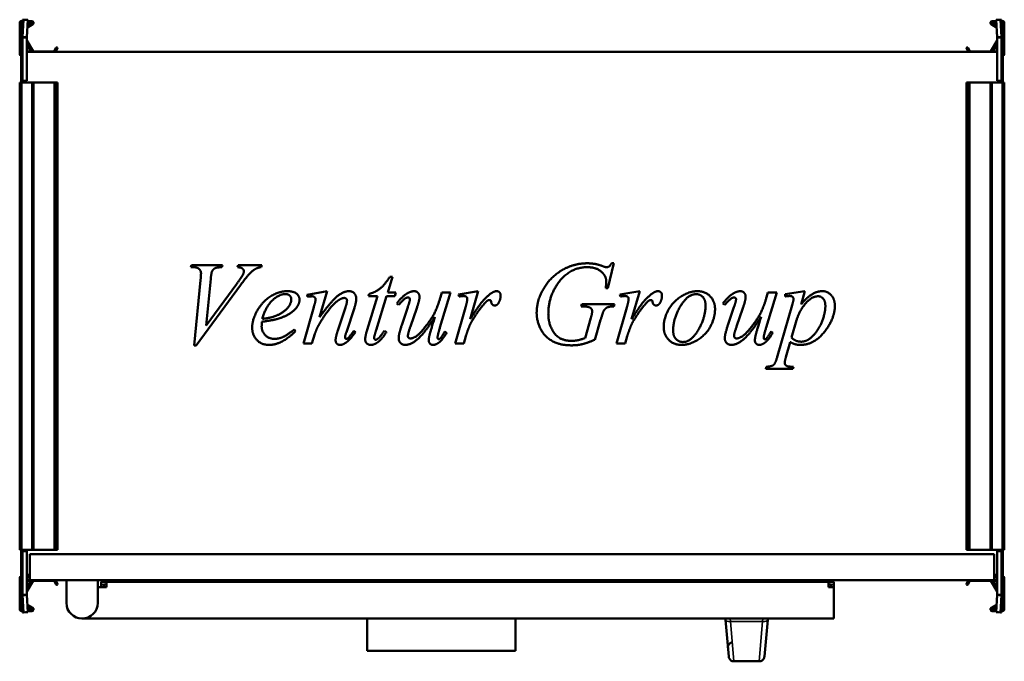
# Model space of a CAD drawing. Header units: millimetres. Extents: x 138 to 702, y 113 to 481.
import ezdxf

# ---------------------------------------------------------------- set-up
doc = ezdxf.new("R2010")
doc.units = ezdxf.units.MM
doc.header["$LTSCALE"] = 2
doc.layers.add('Widoczne (ISO)', color=7, linetype='Continuous', lineweight=50)
doc.layers.add('Widoczne wąskie (ISO)', color=7, linetype='Continuous', lineweight=35)

msp = doc.modelspace()

# ---------------------------------------------------------------- linework, layer by layer
at = {"layer": 'Widoczne (ISO)'}
for p, q in [((138.9, 480.21), (139.3, 480.21)), ((139.3, 480.95), (139.3, 470.95)), ((139.31, 480.99), (139.92, 480.97)), ((139.92, 480.97), (139.31, 471.07)), ((142.41, 480.82), (139.92, 480.97)), ((141.01, 480.91), (141.8, 480.91)), ((141.8, 480.91), (141.8, 480.87)), ((141.8, 470.91), (142.41, 480.82)), ((142.37, 480.21), (144.7, 480.21)), ((697.63, 480.21), (695.3, 480.21)), ((697.59, 480.82), (700.08, 480.97)), ((697.59, 480.82), (698.2, 470.91)), ((698.2, 480.91), (698.99, 480.91)), ((698.2, 480.91), (698.2, 480.87)), ((700.08, 480.97), (700.69, 480.99)), ((700.69, 471.07), (700.08, 480.97)), ((700.7, 470.95), (700.7, 480.95)), ((701.1, 480.21), (700.7, 480.21)), ((137.7, 461.21), (137.7, 479.01)), ((138.5, 479.41), (139.3, 479.41)), ((138.5, 467.41), (138.5, 479.41)), ((145.2, 478.34), (142.15, 476.58)), ((142.21, 477.54), (144.8, 479.03)), ((144.7, 479.41), (142.32, 479.41)), ((694.8, 478.34), (697.85, 476.58)), ((697.79, 477.54), (695.2, 479.03)), ((695.3, 479.41), (697.68, 479.41)), ((701.5, 479.41), (700.7, 479.41)), ((701.5, 479.41), (701.5, 467.41)), ((702.3, 461.21), (702.3, 479.01)), ((139.3, 470.95), (139.3, 470.83)), ((139.3, 470.83), (139.3, 445.91)), ((140.7, 470.83), (139.3, 470.83)), ((139.31, 471.07), (140.7, 470.98)), ((140.7, 470.98), (141.8, 470.91)), ((141.8, 470.83), (140.73, 470.83)), ((141.8, 470.83), (141.8, 470.87)), ((141.8, 445.92), (141.8, 470.83)), ((141.83, 469.06), (145.38, 462.91)), ((698.17, 469.06), (694.62, 462.91)), ((698.2, 470.91), (699.3, 470.98)), ((698.2, 470.83), (698.2, 470.87)), ((698.2, 470.83), (698.2, 445.92)), ((699.27, 470.83), (698.2, 470.83)), ((699.3, 470.98), (700.69, 471.07)), ((700.7, 470.83), (699.3, 470.83)), ((700.7, 470.83), (700.7, 470.95)), ((700.7, 445.91), (700.7, 470.83)), ((138.5, 466.91), (138.5, 467.41)), ((138.5, 466.91), (139.3, 466.91)), ((138.5, 464.7), (138.5, 466.91)), ((139.3, 466.9), (138.5, 464.7)), ((138.5, 463.82), (138.5, 464.7)), ((138.5, 463.82), (138.85, 463.69)), ((144.69, 462.51), (141.8, 467.51)), ((141.8, 464.41), (142.9, 464.41)), ((157.45, 462.91), (158.68, 465.03)), ((159.37, 464.63), (158.14, 462.51)), ((158.95, 465.11), (159.3, 464.91)), ((680.63, 464.63), (681.86, 462.51)), ((681.05, 465.11), (680.7, 464.91)), ((682.55, 462.91), (681.32, 465.03)), ((695.31, 462.51), (698.2, 467.51)), ((698.2, 464.41), (697.1, 464.41)), ((701.5, 466.91), (700.7, 466.91)), ((700.7, 466.9), (701.5, 464.7)), ((701.5, 463.82), (701.15, 463.69)), ((701.5, 467.41), (701.5, 466.91)), ((701.5, 466.91), (701.5, 464.7)), ((701.5, 464.7), (701.5, 463.82)), ((138.5, 462.61), (138.5, 462.51)), ((138.5, 462.51), (138.5, 459.51)), ((138.69, 462.51), (138.5, 462.51)), ((138.5, 453.84), (138.5, 459.51)), ((138.72, 462.81), (138.7, 462.81)), ((142.9, 462.81), (141.8, 462.81)), ((698.2, 462.51), (141.8, 462.51)), ((145.56, 462.81), (157.28, 462.81)), ((694.44, 462.81), (682.72, 462.81)), ((697.1, 462.81), (698.2, 462.81)), ((701.28, 462.81), (701.3, 462.81)), ((701.5, 462.51), (701.31, 462.51)), ((701.5, 462.61), (701.5, 462.51)), ((701.5, 459.51), (701.5, 462.51)), ((701.5, 459.51), (701.5, 453.84)), ((138.5, 448.73), (138.5, 453.84)), ((701.5, 453.84), (701.5, 448.73)), ((138.5, 446.41), (138.5, 448.73)), ((138.5, 446.41), (139.3, 446.41)), ((138.5, 445.91), (138.5, 446.41)), ((701.5, 446.41), (700.7, 446.41)), ((701.5, 448.73), (701.5, 446.41)), ((701.5, 446.41), (701.5, 445.91)), ((137.7, 445.01), (137.7, 177.01)), ((137.7, 445.01), (138.9, 445.01)), ((138.5, 445.91), (139.3, 445.91)), ((138.5, 445.91), (138.5, 445.01)), ((144.7, 445.01), (138.9, 445.01)), ((139.3, 445.91), (141, 445.91)), ((141.8, 445.92), (141, 445.92)), ((141, 445.92), (141, 445.91)), ((141, 445.91), (141, 445.01)), ((144.7, 445.01), (145.7, 445.01)), ((157.56, 445.01), (145.7, 445.01)), ((145.7, 445.01), (145.7, 177.01)), ((157.74, 445.01), (157.56, 445.01)), ((158.68, 445.01), (157.74, 445.01)), ((158.68, 445.01), (158.95, 445.01)), ((159.3, 445.01), (158.95, 445.01)), ((159.3, 445.01), (159.4, 445.01)), ((159.4, 445.01), (159.4, 177.01)), ((680.6, 445.01), (680.7, 445.01)), ((680.6, 177.01), (680.6, 445.01)), ((681.05, 445.01), (680.7, 445.01)), ((681.05, 445.01), (681.32, 445.01)), ((682.26, 445.01), (681.32, 445.01)), ((682.44, 445.01), (682.26, 445.01)), ((694.3, 445.01), (682.44, 445.01)), ((694.3, 445.01), (695.3, 445.01)), ((694.3, 177.01), (694.3, 445.01)), ((701.1, 445.01), (695.3, 445.01)), ((699, 445.92), (698.2, 445.92)), ((699, 445.91), (699, 445.92)), ((699, 445.91), (700.7, 445.91)), ((699, 445.01), (699, 445.91)), ((701.5, 445.91), (700.7, 445.91)), ((701.1, 445.01), (702.3, 445.01)), ((701.5, 445.01), (701.5, 445.91)), ((702.3, 177.01), (702.3, 445.01)), ((235.86, 339.04), (236.19, 340.25)), ((237.08, 339.04), (235.86, 339.04)), ((236.19, 340.25), (253.99, 340.25)), ((253.99, 340.25), (253.62, 339.04)), ((262.63, 339.04), (263.03, 340.25)), ((263.03, 340.25), (276.53, 340.25)), ((276.53, 340.25), (276.19, 339.04)), ((478.33, 341.28), (474.98, 327.09)), ((477.11, 341.28), (478.33, 341.28)), ((351.45, 333.56), (348.77, 324.52)), ((349.98, 333.56), (351.45, 333.56)), ((237.7, 294.22), (241.42, 331.69)), ((264.25, 328.67), (238.92, 294.22)), ((247.26, 332.35), (244.58, 305.51)), ((244.58, 305.51), (262.15, 329.48)), ((302.52, 323.23), (313.95, 325.29)), ((302.81, 322.02), (302.52, 323.23)), ((304.03, 322.2), (302.81, 322.02)), ((313.95, 325.29), (309.65, 310.33)), ((336.97, 303.19), (342.78, 322.38)), ((337.7, 322.38), (338.03, 323.71)), ((342.78, 322.38), (337.7, 322.38)), ((348.11, 322.38), (342.08, 302.86)), ((352.81, 322.38), (348.11, 322.38)), ((348.77, 324.52), (353.36, 324.52)), ((353.36, 324.52), (352.81, 322.38)), ((384.76, 324.52), (378.69, 304.44)), ((378.95, 321.76), (379.72, 324.52)), ((379.72, 324.52), (384.76, 324.52)), ((389.32, 323.45), (400.68, 325.29)), ((389.76, 322.24), (389.32, 323.45)), ((400.68, 325.29), (396.05, 309.15)), ((474.98, 327.09), (473.77, 327.09)), ((481.86, 323.45), (493.22, 325.29)), ((482.3, 322.24), (481.86, 323.45)), ((493.22, 325.29), (488.58, 309.15)), ((571.78, 324.52), (565.72, 304.44)), ((565.97, 321.76), (566.75, 324.52)), ((566.75, 324.52), (571.78, 324.52)), ((576.64, 323.6), (587.96, 325.29)), ((576.64, 322.31), (576.64, 323.6)), ((587.96, 325.29), (585.75, 317.64)), ((354.98, 317.46), (353.95, 318.19)), ((459.65, 316.58), (460.02, 317.86)), ((460.57, 316.58), (459.65, 316.58)), ((460.02, 317.86), (478.69, 317.86)), ((478.69, 317.86), (478.36, 316.58)), ((542, 317.46), (540.97, 318.19)), ((572.26, 288.16), (580.64, 317.24)), ((300.35, 295.25), (306.34, 316.06)), ((320.13, 302.68), (324.54, 316.02)), ((329.61, 315.69), (325.02, 301.83)), ((356.78, 305.84), (360.24, 316.1)), ((365.42, 315.62), (361.78, 305.03)), ((387.37, 295.25), (393.29, 315.88)), ((479.91, 295.25), (485.83, 315.88)), ((543.81, 305.84), (547.26, 316.1)), ((552.44, 315.62), (548.81, 305.03)), ((461.97, 298.38), (465.24, 309.96)), ((470.83, 308.82), (467.52, 297.46)), ((583.18, 308.67), (580.35, 298.74)), ((295.13, 303.23), (295.79, 302.27)), ((306.93, 300.73), (305.31, 295.25)), ((329.21, 302.49), (330.24, 301.87)), ((346.89, 302.61), (348, 301.8)), ((381.53, 302.24), (382.52, 301.47)), ((393.51, 299.44), (392.44, 295.25)), ((486.05, 299.44), (484.98, 295.25)), ((568.55, 302.24), (569.54, 301.47)), ((238.92, 294.22), (237.7, 294.22)), ((305.31, 295.25), (300.35, 295.25)), ((392.44, 295.25), (387.37, 295.25)), ((484.98, 295.25), (479.91, 295.25)), ((579.58, 296.1), (577.11, 287.53)), ((565.5, 280.73), (565.83, 281.94)), ((581.12, 280.73), (565.5, 280.73)), ((581.45, 281.94), (581.12, 280.73)), ((138.9, 177.01), (137.7, 177.01)), ((138.5, 177.01), (138.5, 176.11)), ((138.5, 175.61), (138.5, 176.11)), ((138.5, 176.11), (139.3, 176.11)), ((138.5, 175.61), (139.3, 175.61)), ((138.5, 173.28), (138.5, 175.61)), ((138.9, 177.01), (144.7, 177.01)), ((139.3, 176.11), (139.3, 151.18)), ((141, 176.11), (139.3, 176.11)), ((141, 177.01), (141, 176.11)), ((141, 176.11), (141, 176.1)), ((141, 176.1), (141.8, 176.1)), ((141.8, 151.18), (141.8, 176.1)), ((145.7, 177.01), (144.7, 177.01)), ((145.7, 177.01), (157.56, 177.01)), ((157.56, 177.01), (157.74, 177.01)), ((157.74, 177.01), (158.68, 177.01)), ((158.95, 177.01), (158.68, 177.01)), ((158.95, 177.01), (159.3, 177.01)), ((159.4, 177.01), (159.3, 177.01)), ((680.7, 177.01), (680.6, 177.01)), ((680.7, 177.01), (681.05, 177.01)), ((681.32, 177.01), (681.05, 177.01)), ((681.32, 177.01), (682.26, 177.01)), ((682.26, 177.01), (682.44, 177.01)), ((682.44, 177.01), (694.3, 177.01)), ((695.3, 177.01), (694.3, 177.01)), ((695.3, 177.01), (701.1, 177.01)), ((698.2, 176.1), (699, 176.1)), ((698.2, 176.1), (698.2, 151.18)), ((699, 176.11), (699, 177.01)), ((700.7, 176.11), (699, 176.11)), ((699, 176.1), (699, 176.11)), ((700.7, 151.18), (700.7, 176.11)), ((701.5, 176.11), (700.7, 176.11)), ((701.5, 175.61), (700.7, 175.61)), ((702.3, 177.01), (701.1, 177.01)), ((701.5, 176.11), (701.5, 177.01)), ((701.5, 176.11), (701.5, 175.61)), ((701.5, 175.61), (701.5, 173.28)), ((138.5, 168.17), (138.5, 173.28)), ((143.5, 174.51), (696.5, 174.51)), ((143.5, 162.51), (143.5, 174.51)), ((696.5, 174.51), (696.5, 162.51)), ((701.5, 173.28), (701.5, 168.17)), ((138.5, 162.51), (138.5, 168.17)), ((701.5, 168.17), (701.5, 162.51)), ((137.7, 160.81), (137.7, 143.01)), ((138.56, 162.51), (138.5, 162.51)), ((138.5, 161.01), (138.59, 161.01)), ((138.5, 161.01), (138.5, 159.51)), ((138.5, 159.41), (138.5, 159.51)), ((138.69, 159.51), (138.5, 159.51)), ((138.5, 158.2), (138.85, 158.32)), ((138.5, 157.31), (138.5, 158.2)), ((138.72, 159.21), (138.7, 159.21)), ((143.5, 162.51), (141.8, 162.51)), ((143.5, 161.81), (141.8, 161.81)), ((141.8, 161.01), (143.5, 161.01)), ((144.69, 159.51), (141.8, 154.5)), ((143.5, 159.51), (141.8, 159.51)), ((142.9, 159.21), (141.8, 159.21)), ((141.83, 152.95), (145.38, 159.11)), ((143.5, 162.51), (143.5, 159.51)), ((143.5, 159.51), (696.5, 159.51)), ((145.56, 159.21), (157.28, 159.21)), ((157.45, 159.11), (158.68, 156.98)), ((159.37, 157.38), (158.14, 159.51)), ((164.5, 158.01), (164.5, 159.51)), ((182.5, 159.51), (182.5, 158.01)), ((187.5, 158.51), (184.5, 158.51)), ((184.5, 158.51), (184.5, 155.51)), ((187.5, 158.51), (601.5, 158.51)), ((187.5, 155.51), (187.5, 158.51)), ((601.5, 158.51), (604.5, 158.51)), ((601.5, 158.51), (601.5, 155.51)), ((604.5, 155.51), (604.5, 158.51)), ((680.63, 157.38), (681.86, 159.51)), ((682.55, 159.11), (681.32, 156.98)), ((694.44, 159.21), (682.72, 159.21)), ((698.17, 152.95), (694.62, 159.11)), ((695.31, 159.51), (698.2, 154.5)), ((698.2, 162.51), (696.5, 162.51)), ((696.5, 159.51), (696.5, 162.51)), ((696.5, 161.81), (698.2, 161.81)), ((696.5, 161.01), (698.2, 161.01)), ((698.2, 159.51), (696.5, 159.51)), ((697.1, 159.21), (698.2, 159.21)), ((701.5, 158.2), (701.15, 158.32)), ((701.28, 159.21), (701.3, 159.21)), ((701.5, 159.51), (701.31, 159.51)), ((701.41, 161.01), (701.5, 161.01)), ((701.5, 162.51), (701.44, 162.51)), ((701.5, 159.51), (701.5, 161.01)), ((701.5, 159.41), (701.5, 159.51)), ((701.5, 158.2), (701.5, 157.31)), ((702.3, 160.81), (702.3, 143.01)), ((138.5, 155.11), (138.5, 157.31)), ((139.3, 155.12), (138.5, 157.31)), ((138.5, 155.11), (139.3, 155.11)), ((138.5, 154.61), (138.5, 155.11)), ((138.5, 142.61), (138.5, 154.61)), ((141.8, 157.61), (142.9, 157.61)), ((158.95, 156.91), (159.3, 157.11)), ((164.5, 146.51), (164.5, 158.01)), ((182.5, 158.01), (182.5, 146.51)), ((182.5, 155.51), (187.5, 155.51)), ((187.5, 157.01), (186, 157.01)), ((186, 157.01), (186, 155.51)), ((601.5, 157.01), (603, 157.01)), ((601.5, 155.51), (604.5, 155.51)), ((603, 155.51), (603, 157.01)), ((604.5, 137.51), (604.5, 155.51)), ((681.05, 156.91), (680.7, 157.11)), ((698.2, 157.61), (697.1, 157.61)), ((700.7, 155.12), (701.5, 157.31)), ((701.5, 155.11), (700.7, 155.11)), ((701.5, 157.31), (701.5, 155.11)), ((701.5, 155.11), (701.5, 154.61)), ((701.5, 154.61), (701.5, 142.61)), ((139.3, 151.18), (139.3, 151.06)), ((139.3, 151.18), (140.7, 151.18)), ((139.3, 151.06), (139.3, 141.06)), ((140.7, 151.03), (139.31, 150.95)), ((139.31, 150.95), (139.92, 141.04)), ((141.8, 151.1), (140.7, 151.03)), ((140.73, 151.18), (141.8, 151.18)), ((141.8, 151.18), (141.8, 151.14)), ((142.41, 141.19), (141.8, 151.1)), ((698.2, 151.1), (697.59, 141.19)), ((698.2, 151.18), (699.27, 151.18)), ((698.2, 151.18), (698.2, 151.14)), ((699.3, 151.03), (698.2, 151.1)), ((699.3, 151.18), (700.7, 151.18)), ((700.69, 150.95), (699.3, 151.03)), ((700.08, 141.04), (700.69, 150.95)), ((700.7, 151.06), (700.7, 151.18)), ((700.7, 141.06), (700.7, 151.06)), ((138.5, 142.61), (139.3, 142.61)), ((138.9, 141.81), (139.3, 141.81)), ((142.41, 141.19), (139.92, 141.04)), ((145.2, 143.67), (142.15, 145.43)), ((142.21, 144.47), (144.8, 142.98)), ((144.7, 142.61), (142.32, 142.61)), ((142.37, 141.81), (144.7, 141.81)), ((694.8, 143.67), (697.85, 145.43)), ((697.79, 144.47), (695.2, 142.98)), ((695.3, 142.61), (697.68, 142.61)), ((697.63, 141.81), (695.3, 141.81)), ((697.59, 141.19), (700.08, 141.04)), ((701.5, 142.61), (700.7, 142.61)), ((701.1, 141.81), (700.7, 141.81)), ((139.92, 141.04), (139.31, 141.02)), ((141.8, 141.11), (141.01, 141.11)), ((141.8, 141.11), (141.8, 141.14)), ((604.5, 137.51), (173.5, 137.51)), ((337, 137.51), (337, 119.01)), ((422, 137.51), (422, 119.01)), ((542.27, 137.51), (542.34, 136.8)), ((544.25, 115.73), (542.34, 136.8)), ((566.66, 136.8), (564.75, 115.73)), ((566.66, 136.8), (566.73, 137.51)), ((698.2, 141.11), (698.2, 141.14)), ((698.99, 141.11), (698.2, 141.11)), ((700.69, 141.02), (700.08, 141.04)), ((422, 119.01), (337, 119.01)), ((543.8, 120.74), (543.7, 121.86)), ((561.76, 113.01), (547.24, 113.01))]:
    msp.add_line(p, q, dxfattribs=at)
for centre, radius, start, end in [((138.9, 479.01), 1.2, 90, 180), ((144.7, 479.21), 1, 300, 90), ((695.3, 479.21), 1, 90, 240), ((701.1, 479.01), 1.2, 0, 90), ((144.7, 479.21), 0.2, 300, 90), ((695.3, 479.21), 0.2, 90, 240), ((142, 469.16), 0.2, 180, 210), ((698, 469.16), 0.2, 330, 0), ((142.9, 463.61), 0.8, 270, 90), ((158.85, 464.93), 0.2, 60, 150), ((159.2, 464.73), 0.2, 330, 60), ((680.8, 464.73), 0.2, 120, 210), ((681.15, 464.93), 0.2, 30, 120), ((697.1, 463.61), 0.8, 90, 270), ((138.7, 461.21), 1, 180, 258.463), ((138.7, 462.61), 0.2, 90, 180), ((145.56, 463.01), 0.2, 210, 270), ((157.28, 463.01), 0.2, 270, 330), ((682.72, 463.01), 0.2, 210, 270), ((694.44, 463.01), 0.2, 270, 330), ((701.3, 462.61), 0.2, 0, 90), ((701.3, 461.21), 1, 281.537, 0), ((138.7, 160.81), 1, 97.7959, 180), ((138.7, 159.41), 0.2, 180, 270), ((142.9, 158.41), 0.8, 270, 90), ((145.56, 159.01), 0.2, 90, 150), ((157.28, 159.01), 0.2, 30, 90), ((682.72, 159.01), 0.2, 90, 150), ((694.44, 159.01), 0.2, 30, 90), ((697.1, 158.41), 0.8, 90, 270), ((701.3, 159.41), 0.2, 270, 0), ((701.3, 160.81), 1, 0, 82.2048), ((142, 152.85), 0.2, 150, 180), ((158.85, 157.08), 0.2, 210, 300), ((159.2, 157.28), 0.2, 300, 30), ((680.8, 157.28), 0.2, 150, 240), ((681.15, 157.08), 0.2, 240, 330), ((698, 152.85), 0.2, 0, 30), ((138.9, 143.01), 1.2, 180, 270), ((144.7, 142.81), 1, 270, 60), ((144.7, 142.81), 0.2, 270, 60), ((173.5, 146.51), 9, 180, 0), ((695.3, 142.81), 1, 120, 270), ((695.3, 142.81), 0.2, 120, 270), ((701.1, 143.01), 1.2, 270, 0), ((547.24, 116.01), 3, 185.1944, 199.4712), ((547.24, 116.01), 3, 199.4712, 270), ((561.76, 116.01), 3, 270, 340.5288), ((561.76, 116.01), 3, 340.5288, 354.8056)]:
    msp.add_arc(centre, radius, start, end, dxfattribs=at)
for points, degree in [([(139.31, 480.99), (139.31, 480.98), (139.3, 480.96), (139.3, 480.95)], 3), ([(141.8, 480.86), (141.8, 480.86), (141.8, 480.87), (141.8, 480.87)], 3), ([(698.2, 480.87), (698.2, 480.87), (698.2, 480.86), (698.2, 480.86)], 3), ([(700.69, 480.99), (700.69, 480.98), (700.7, 480.96), (700.7, 480.95)], 3), ([(139.31, 471.07), (139.31, 471.03), (139.3, 470.99), (139.3, 470.95)], 3), ([(141.8, 470.87), (141.8, 470.89), (141.8, 470.9), (141.8, 470.91)], 3), ([(698.2, 470.91), (698.2, 470.9), (698.2, 470.89), (698.2, 470.87)], 3), ([(700.69, 471.07), (700.69, 471.03), (700.7, 470.99), (700.7, 470.95)], 3), ([(241.67, 335.55), (241.67, 337.05), (239.47, 339.04), (237.08, 339.04)], 2), ([(253.62, 339.04), (250.72, 339), (248.58, 337.86), (247.92, 336.5)], 2), ([(266.23, 336.69), (266.23, 337.57), (264.72, 338.89), (262.63, 339.04)], 2), ([(276.19, 339.04), (274.58, 338.89), (273.62, 338.41)], 2), ([(463.14, 339.04), (452.7, 339.04), (446.08, 329.37)], 2), ([(450.68, 338.41), (456.64, 341.28), (463.14, 341.28)], 2), ([(463.14, 341.28), (467.96, 341.28), (471.89, 339.66)], 2), ([(474.06, 330.77), (474.06, 334.04), (468.25, 339.04), (463.14, 339.04)], 2), ([(471.89, 339.66), (473.47, 339.04), (474.21, 339.04)], 2), ([(474.21, 339.04), (475.02, 339.04), (476.19, 339.81), (477.11, 341.28)], 2), ([(241.42, 331.69), (241.67, 334.55), (241.67, 335.55)], 2), ([(247.92, 336.5), (247.59, 335.77), (247.26, 332.35)], 2), ([(262.15, 329.48), (265.02, 333.38), (265.75, 334.88)], 2), ([(273.62, 338.41), (271.78, 337.53), (268.18, 334.04), (264.25, 328.67)], 2), ([(265.75, 334.88), (266.23, 335.91), (266.23, 336.69)], 2), ([(338.03, 323.71), (341.71, 324.7), (346.78, 328.67), (349.98, 333.56)], 2), ([(434.14, 312.68), (434.14, 318.52), (439.03, 329.04), (446.38, 336.32), (450.68, 338.41)], 2), ([(446.08, 329.37), (440.83, 321.72), (440.83, 312.24)], 2), ([(473.77, 327.09), (474.06, 329.59), (474.06, 330.77)], 2), ([(271.01, 304.26), (271.01, 309.22), (277.11, 319.55), (286.34, 325.29), (291.23, 325.29)], 2), ([(289.98, 323.63), (286.49, 323.63), (278.69, 316.43), (276.86, 309.41)], 2), ([(293.44, 320.51), (293.44, 321.91), (291.64, 323.63), (289.98, 323.63)], 2), ([(291.23, 325.29), (294.76, 325.29), (298.14, 322.42), (298.14, 320.47)], 2), ([(305.39, 322.35), (305.02, 322.35), (304.03, 322.2)], 2), ([(307.41, 320.55), (307.41, 321.24), (306.23, 322.35), (305.39, 322.35)], 2), ([(309.65, 310.33), (316.27, 319.48), (323.33, 325.29), (326.6, 325.29)], 2), ([(326.6, 325.29), (328.36, 325.29), (330.68, 322.86), (330.68, 320.95)], 2), ([(353.95, 318.19), (356.67, 322.05), (359.69, 323.86)], 2), ([(359.69, 323.86), (362, 325.29), (363.95, 325.29)], 2), ([(363.95, 325.29), (365.28, 325.29), (366.97, 323.41), (366.97, 321.98)], 2), ([(366.97, 321.98), (366.97, 320.18), (365.42, 315.62)], 2), ([(392.19, 322.53), (391.53, 322.53), (389.76, 322.24)], 2), ([(393.88, 322.02), (393.22, 322.53), (392.19, 322.53)], 2), ([(394.36, 320.99), (394.36, 321.61), (393.88, 322.02)], 2), ([(396.05, 309.15), (401.93, 319.08), (406.67, 323.05)], 2), ([(406.67, 323.05), (409.39, 325.29), (411.08, 325.29)], 2), ([(411.08, 325.29), (412.19, 325.29), (413.47, 324), (413.47, 322.75)], 2), ([(413.47, 322.75), (413.47, 320.58), (412.33, 318.6)], 2), ([(484.72, 322.53), (484.06, 322.53), (482.3, 322.24)], 2), ([(486.42, 322.02), (485.75, 322.53), (484.72, 322.53)], 2), ([(486.89, 320.99), (486.89, 321.61), (486.42, 322.02)], 2), ([(488.58, 309.15), (494.47, 319.08), (499.21, 323.05)], 2), ([(499.21, 323.05), (501.93, 325.29), (503.62, 325.29)], 2), ([(503.62, 325.29), (504.72, 325.29), (506.01, 324), (506.01, 322.75)], 2), ([(506.01, 322.75), (506.01, 320.58), (504.87, 318.6)], 2), ([(506.97, 304.88), (506.97, 309.77), (512.59, 319.59), (521.97, 325.29), (526.34, 325.29)], 2), ([(525.53, 323.56), (520.64, 323.56), (512.41, 309.59), (512.41, 302.72)], 2), ([(530.97, 317.2), (530.97, 320.29), (527.96, 323.56), (525.53, 323.56)], 2), ([(526.34, 325.29), (530.75, 325.29), (536.42, 319.52), (536.42, 314.92)], 2), ([(540.97, 318.19), (543.69, 322.05), (546.71, 323.86)], 2), ([(546.71, 323.86), (549.03, 325.29), (550.97, 325.29)], 2), ([(550.97, 325.29), (552.3, 325.29), (553.99, 323.41), (553.99, 321.98)], 2), ([(553.99, 321.98), (553.99, 320.18), (552.44, 315.62)], 2), ([(579.32, 322.53), (578.36, 322.53), (576.64, 322.31)], 2), ([(581.42, 320.66), (581.42, 321.54), (580.39, 322.53), (579.32, 322.53)], 2), ([(595.57, 322.38), (591.93, 322.38), (584.8, 314.19), (583.18, 308.67)], 2), ([(585.75, 317.64), (589.36, 321.91), (595.02, 325.29), (598, 325.29)], 2), ([(599.69, 316.91), (599.69, 319.55), (597.22, 322.38), (595.57, 322.38)], 2), ([(598, 325.29), (600.94, 325.29), (605.13, 320.62), (605.13, 316.87)], 2), ([(285.06, 311.32), (289.25, 313.16), (293.44, 318.23), (293.44, 320.51)], 2), ([(298.14, 320.47), (298.14, 317.72), (295.9, 315.22)], 2), ([(306.34, 316.06), (307.41, 319.77), (307.41, 320.55)], 2), ([(321.34, 320.58), (318.69, 319.11), (312.96, 312.24), (309.76, 306.91)], 2), ([(323.77, 321.39), (322.78, 321.39), (321.34, 320.58)], 2), ([(325.39, 319.88), (325.39, 320.55), (324.43, 321.39), (323.77, 321.39)], 2), ([(324.54, 316.02), (325.39, 318.52), (325.39, 319.88)], 2), ([(330.68, 320.95), (330.68, 318.97), (329.61, 315.69)], 2), ([(360.42, 321.65), (359.58, 321.65), (357.92, 320.66), (354.98, 317.46)], 2), ([(360.24, 316.1), (361.49, 319.77), (361.49, 320.69)], 2), ([(361.49, 320.69), (361.49, 321.06), (360.83, 321.65), (360.42, 321.65)], 2), ([(361.86, 298.19), (363, 298.19), (366.67, 300.36), (372.78, 307.94), (376.75, 314.55), (378.95, 321.76)], 2), ([(393.29, 315.88), (394.36, 319.48), (394.36, 320.99)], 2), ([(403.47, 317.35), (400.72, 314.11), (397.48, 308.93)], 2), ([(406.08, 319.96), (405.2, 319.48), (403.47, 317.35)], 2), ([(407.15, 320.22), (406.56, 320.22), (406.08, 319.96)], 2), ([(407.78, 319.96), (407.52, 320.22), (407.15, 320.22)], 2), ([(408.07, 319.11), (408, 319.74), (407.78, 319.96)], 2), ([(410.06, 317.09), (409.28, 317.09), (408.22, 318.08), (408.07, 319.11)], 2), ([(412.33, 318.6), (411.56, 317.09), (410.06, 317.09)], 2), ([(465.09, 315.62), (463.69, 316.58), (460.57, 316.58)], 2), ([(478.36, 316.58), (475.79, 316.54), (473.47, 315.4), (472.63, 314.04)], 2), ([(485.83, 315.88), (486.89, 319.48), (486.89, 320.99)], 2), ([(496.01, 317.35), (493.25, 314.11), (490.02, 308.93)], 2), ([(498.62, 319.96), (497.74, 319.48), (496.01, 317.35)], 2), ([(499.69, 320.22), (499.1, 320.22), (498.62, 319.96)], 2), ([(500.31, 319.96), (500.06, 320.22), (499.69, 320.22)], 2), ([(500.61, 319.11), (500.53, 319.74), (500.31, 319.96)], 2), ([(502.59, 317.09), (501.82, 317.09), (500.75, 318.08), (500.61, 319.11)], 2), ([(504.87, 318.6), (504.1, 317.09), (502.59, 317.09)], 2), ([(518.03, 296.13), (522.74, 296.13), (530.97, 310.03), (530.97, 317.2)], 2), ([(547.44, 321.65), (546.6, 321.65), (544.94, 320.66), (542, 317.46)], 2), ([(547.26, 316.1), (548.51, 319.77), (548.51, 320.69)], 2), ([(548.51, 320.69), (548.51, 321.06), (547.85, 321.65), (547.44, 321.65)], 2), ([(548.88, 298.19), (550.02, 298.19), (553.69, 300.36), (559.8, 307.94), (563.77, 314.55), (565.97, 321.76)], 2), ([(580.64, 317.24), (581.42, 319.99), (581.42, 320.66)], 2), ([(605.13, 316.87), (605.13, 309.55), (593.25, 294.48), (585.39, 294.48)], 2), ([(585.94, 296.32), (587.7, 296.32), (591.31, 298.23), (594.76, 302.02), (597.52, 306.94), (599.69, 313.63), (599.69, 316.91)], 2), ([(276.86, 309.41), (281.89, 309.96), (285.06, 311.32)], 2), ([(295.9, 315.22), (292.96, 311.94), (287.26, 309.92)], 2), ([(375.83, 310.58), (369.98, 301.36), (362.08, 294.48), (358.77, 294.48)], 2), ([(372.7, 300.07), (373.25, 302.35), (375.83, 310.58)], 2), ([(454.28, 294.22), (447.19, 294.22), (438.36, 299.55), (434.14, 308.34), (434.14, 312.68)], 2), ([(440.83, 312.24), (440.83, 305.95), (447.37, 296.8), (454.21, 296.8)], 2), ([(465.94, 313.78), (465.94, 314.99), (465.09, 315.62)], 2), ([(465.24, 309.96), (465.94, 312.35), (465.94, 313.78)], 2), ([(472.63, 314.04), (472.08, 313.16), (470.83, 308.82)], 2), ([(536.42, 314.92), (536.42, 309.92), (531.12, 300.18), (521.71, 294.48), (517.26, 294.48)], 2), ([(562.85, 310.58), (557, 301.36), (549.1, 294.48), (545.79, 294.48)], 2), ([(559.72, 300.07), (560.28, 302.35), (562.85, 310.58)], 2), ([(276.64, 307.79), (276.45, 306.13), (276.45, 305.03)], 2), ([(276.45, 305.03), (276.45, 302.09), (280.72, 297.94), (283.77, 297.94)], 2), ([(287.26, 309.92), (283.47, 308.56), (276.64, 307.79)], 2), ([(309.76, 306.91), (308.07, 304.08), (306.93, 300.73)], 2), ([(355.02, 298.19), (355.02, 300.69), (356.78, 305.84)], 2), ([(361.78, 305.03), (360.28, 300.73), (360.28, 299.59)], 2), ([(397.48, 308.93), (396.08, 306.72), (395.09, 303.97)], 2), ([(490.02, 308.93), (488.62, 306.72), (487.63, 303.97)], 2), ([(517.26, 294.48), (512.7, 294.48), (506.97, 300.29), (506.97, 304.88)], 2), ([(542.04, 298.19), (542.04, 300.69), (543.81, 305.84)], 2), ([(548.81, 305.03), (547.3, 300.73), (547.3, 299.59)], 2), ([(280.79, 294.48), (275.94, 294.48), (271.01, 300.58), (271.01, 304.26)], 2), ([(295.79, 302.27), (287.92, 294.48), (280.79, 294.48)], 2), ([(283.77, 297.94), (286.19, 297.94), (290.68, 299.88), (295.13, 303.23)], 2), ([(318.84, 297.2), (318.84, 298.82), (320.13, 302.68)], 2), ([(325.02, 301.83), (324.25, 299.44), (324.25, 298.93)], 2), ([(330.24, 301.87), (327.3, 297.53), (324.69, 295.73)], 2), ([(325.83, 298.27), (327.37, 299.63), (329.21, 302.49)], 2), ([(335.83, 297.72), (335.83, 299.52), (336.97, 303.19)], 2), ([(342.08, 302.86), (340.97, 299.52), (340.97, 298.52)], 2), ([(348, 301.8), (345.13, 297.38), (342.52, 295.66)], 2), ([(343.73, 298.52), (344.43, 299.19), (346.89, 302.61)], 2), ([(360.28, 299.59), (360.28, 298.93), (361.12, 298.19), (361.86, 298.19)], 2), ([(372.26, 297.09), (372.26, 298.23), (372.7, 300.07)], 2), ([(378.69, 304.44), (377.33, 299.96), (377.33, 298.78)], 2), ([(382.52, 301.47), (380.24, 297.42), (377.81, 295.62)], 2), ([(377.96, 297.72), (378.4, 297.72), (379.43, 298.67), (381.53, 302.24)], 2), ([(395.09, 303.97), (393.69, 300.22), (393.51, 299.44)], 2), ([(487.63, 303.97), (486.23, 300.22), (486.05, 299.44)], 2), ([(512.41, 302.72), (512.41, 299.55), (515.61, 296.13), (518.03, 296.13)], 2), ([(547.3, 299.59), (547.3, 298.93), (548.14, 298.19), (548.88, 298.19)], 2), ([(559.28, 297.09), (559.28, 298.23), (559.72, 300.07)], 2), ([(565.72, 304.44), (564.36, 299.96), (564.36, 298.78)], 2), ([(569.54, 301.47), (567.26, 297.42), (564.83, 295.62)], 2), ([(564.98, 297.72), (565.42, 297.72), (566.45, 298.67), (568.55, 302.24)], 2), ([(321.42, 294.48), (320.24, 294.48), (318.84, 295.95), (318.84, 297.2)], 2), ([(324.69, 295.73), (322.85, 294.48), (321.42, 294.48)], 2), ([(324.25, 298.93), (324.25, 298.49), (324.72, 297.86), (324.98, 297.86)], 2), ([(324.98, 297.86), (325.31, 297.86), (325.83, 298.27)], 2), ([(338.99, 294.48), (337.59, 294.48), (335.83, 296.28), (335.83, 297.72)], 2), ([(342.52, 295.66), (340.79, 294.48), (338.99, 294.48)], 2), ([(340.97, 298.52), (340.97, 298.01), (341.45, 297.42), (341.78, 297.42)], 2), ([(341.78, 297.42), (342.52, 297.42), (343.73, 298.52)], 2), ([(358.77, 294.48), (357.19, 294.48), (355.02, 296.58), (355.02, 298.19)], 2), ([(374.72, 294.48), (373.62, 294.48), (372.26, 295.95), (372.26, 297.09)], 2), ([(377.81, 295.62), (376.23, 294.48), (374.72, 294.48)], 2), ([(377.33, 298.78), (377.33, 298.23), (377.67, 297.72), (377.96, 297.72)], 2), ([(454.21, 296.8), (455.9, 296.8), (458.92, 297.38), (461.97, 298.38)], 2), ([(467.52, 297.46), (462.96, 295.51), (457.37, 294.22), (454.28, 294.22)], 2), ([(545.79, 294.48), (544.21, 294.48), (542.04, 296.58), (542.04, 298.19)], 2), ([(561.75, 294.48), (560.64, 294.48), (559.28, 295.95), (559.28, 297.09)], 2), ([(564.83, 295.62), (563.25, 294.48), (561.75, 294.48)], 2), ([(564.36, 298.78), (564.36, 298.23), (564.69, 297.72), (564.98, 297.72)], 2), ([(585.39, 294.48), (583.73, 294.48), (581.16, 295.18), (579.58, 296.1)], 2), ([(580.35, 298.74), (582.41, 296.32), (585.94, 296.32)], 2), ([(565.83, 281.94), (568.92, 282.09), (571.08, 283.93), (572.26, 288.16)], 2), ([(577.11, 287.53), (576.38, 285.03), (576.38, 284.26)], 2), ([(576.38, 284.26), (576.38, 283.52), (577.15, 282.49), (578.88, 281.94), (581.45, 281.94)], 2), ([(139.31, 150.95), (139.31, 150.98), (139.3, 151.02), (139.3, 151.06)], 3), ([(141.8, 151.1), (141.8, 151.11), (141.8, 151.13), (141.8, 151.14)], 3), ([(698.2, 151.14), (698.2, 151.13), (698.2, 151.11), (698.2, 151.1)], 3), ([(700.69, 150.95), (700.69, 150.98), (700.7, 151.02), (700.7, 151.06)], 3), ([(141.8, 141.14), (141.8, 141.14), (141.8, 141.15), (141.8, 141.15)], 3), ([(698.2, 141.15), (698.2, 141.15), (698.2, 141.14), (698.2, 141.14)], 3), ([(139.31, 141.02), (139.31, 141.03), (139.3, 141.05), (139.3, 141.06)], 3), ([(700.69, 141.02), (700.69, 141.03), (700.7, 141.05), (700.7, 141.06)], 3)]:
    msp.add_open_spline(points, degree=degree, dxfattribs=at)
for points, knots in [([(138.5, 453.84), (138.52, 455.76), (138.53, 457.68), (138.55, 459.48), (138.56, 459.99), (138.57, 460.38), (138.57, 460.54), (138.61, 461.95), (138.72, 462.9), (138.85, 463.69)], [-1.95287, -1.95287, -1.95287, -1.95287, -0.854643, -0.854643, -0.82091, -0.82091, -0.798868, -0.798868, -0.619017, -0.619017, -0.619017, -0.619017]), ([(701.5, 453.84), (701.49, 455.2), (701.48, 456.45), (701.46, 458.26), (701.45, 459), (701.44, 459.77), (701.44, 460.09), (701.43, 460.45), (701.43, 460.62), (701.41, 461.05), (701.4, 461.31), (701.34, 462.26), (701.28, 462.94), (701.16, 463.64), (701.16, 463.66), (701.15, 463.69)], [0.4926398, 0.4926398, 0.4926398, 0.4926398, 0.5669172, 0.5669172, 0.6175904, 0.6175904, 0.6200707, 0.6200707, 0.6224298, 0.6224298, 0.6258618, 0.6258618, 0.63518, 0.63518, 0.6355201, 0.6355201, 0.6355201, 0.6355201]), ([(139.3, 460), (139.29, 460), (139.27, 460), (139.24, 459.99), (139.23, 459.99), (139.2, 459.98), (139.19, 459.97), (139.14, 459.93), (139.11, 459.88), (139.04, 459.71), (139, 459.56), (138.86, 458.9), (138.79, 458.08), (138.66, 455.99), (138.61, 454.62), (138.54, 451.78), (138.52, 450.2), (138.5, 448.73)], [-4.294451, -4.294451, -4.294451, -4.294451, -4.260976, -4.260976, -4.225754, -4.225754, -4.190018, -4.190018, -4.104754, -4.104754, -3.964207, -3.964207, -3.45937, -3.45937, -2.870368, -2.870368, -2.287369, -2.287369, -2.287369, -2.287369]), ([(700.7, 460), (700.71, 460), (700.73, 460), (700.75, 459.99), (700.76, 459.99), (700.78, 459.98), (700.78, 459.98), (700.82, 459.97), (700.84, 459.95), (700.9, 459.86), (700.93, 459.79), (701, 459.57), (701.04, 459.38), (701.15, 458.75), (701.2, 458.14), (701.32, 456.44), (701.37, 455.07), (701.45, 452.08), (701.48, 450.31), (701.5, 448.73)], [0.395755, 0.395755, 0.395755, 0.395755, 0.408065, 0.408065, 0.41657, 0.41657, 0.424022, 0.424022, 0.506629, 0.506629, 0.609066, 0.609066, 0.795832, 0.795832, 1.287097, 1.287097, 2.195023, 2.195023, 3.203538, 3.203538, 3.203538, 3.203538]), ([(139.3, 162.01), (139.29, 162.01), (139.27, 162.01), (139.25, 162.02), (139.24, 162.02), (139.22, 162.03), (139.22, 162.03), (139.18, 162.04), (139.16, 162.06), (139.1, 162.15), (139.07, 162.22), (139, 162.45), (138.96, 162.63), (138.85, 163.26), (138.8, 163.87), (138.68, 165.57), (138.63, 166.94), (138.55, 169.93), (138.52, 171.71), (138.5, 173.28)], [0.395755, 0.395755, 0.395755, 0.395755, 0.408065, 0.408065, 0.41657, 0.41657, 0.424022, 0.424022, 0.506629, 0.506629, 0.609066, 0.609066, 0.795832, 0.795832, 1.287097, 1.287097, 2.195023, 2.195023, 3.203538, 3.203538, 3.203538, 3.203538]), ([(700.7, 162.01), (700.71, 162.01), (700.73, 162.01), (700.76, 162.02), (700.77, 162.02), (700.8, 162.03), (700.81, 162.04), (700.86, 162.08), (700.89, 162.13), (700.96, 162.31), (701, 162.45), (701.14, 163.11), (701.21, 163.94), (701.34, 166.03), (701.39, 167.39), (701.46, 170.24), (701.48, 171.81), (701.5, 173.28)], [-4.294451, -4.294451, -4.294451, -4.294451, -4.260976, -4.260976, -4.225754, -4.225754, -4.190018, -4.190018, -4.104754, -4.104754, -3.964207, -3.964207, -3.45937, -3.45937, -2.870368, -2.870368, -2.287369, -2.287369, -2.287369, -2.287369]), ([(138.5, 168.17), (138.51, 166.81), (138.52, 165.56), (138.54, 163.75), (138.55, 163.01), (138.56, 162.24), (138.56, 161.93), (138.57, 161.57), (138.57, 161.39), (138.59, 160.96), (138.6, 160.7), (138.66, 159.75), (138.72, 159.08), (138.84, 158.37), (138.84, 158.35), (138.85, 158.32)], [0.4926398, 0.4926398, 0.4926398, 0.4926398, 0.5669172, 0.5669172, 0.6175904, 0.6175904, 0.6200707, 0.6200707, 0.6224298, 0.6224298, 0.6258618, 0.6258618, 0.63518, 0.63518, 0.6355201, 0.6355201, 0.6355201, 0.6355201]), ([(701.5, 168.17), (701.48, 166.25), (701.47, 164.34), (701.45, 162.53), (701.44, 162.02), (701.43, 161.63), (701.43, 161.47), (701.39, 160.07), (701.28, 159.11), (701.15, 158.32)], [-1.95287, -1.95287, -1.95287, -1.95287, -0.854643, -0.854643, -0.82091, -0.82091, -0.798868, -0.798868, -0.619017, -0.619017, -0.619017, -0.619017]), ([(546.32, 123.97), (546.17, 123.95), (546.02, 123.91), (545.57, 123.77), (545.28, 123.62), (544.76, 123.25), (544.53, 123.01), (544.16, 122.49), (544.01, 122.2), (543.83, 121.59), (543.78, 121.27), (543.79, 120.91), (543.79, 120.87), (543.79, 120.8), (543.79, 120.77), (543.8, 120.74), (543.8, 120.74), (543.8, 120.74), (543.8, 120.74), (543.8, 120.74), (543.8, 120.74), (543.8, 120.74), (543.8, 120.74), (543.8, 120.74), (543.8, 120.74), (543.8, 120.74), (543.8, 120.74), (543.8, 120.74), (543.8, 120.74), (543.8, 120.74), (543.8, 120.74), (543.8, 120.74), (543.8, 120.74), (543.8, 120.74), (543.8, 120.74), (543.8, 120.75), (543.79, 120.77), (543.78, 120.89), (543.77, 121.07), (543.73, 121.49), (543.71, 121.66), (543.7, 121.86), (543.7, 121.86), (543.7, 121.86)], [0.046743, 0.046743, 0.046743, 0.046743, 0.092716, 0.092716, 0.187541, 0.187541, 0.284719, 0.284719, 0.379239, 0.379239, 0.474736, 0.474736, 0.486585, 0.486585, 0.495471, 0.495471, 0.495887, 0.495887, 0.496173, 0.496173, 0.496209, 0.496209, 0.496227, 0.496227, 0.496246, 0.496246, 0.496264, 0.496264, 0.496408, 0.496408, 0.500985, 0.500985, 0.514719, 0.514719, 0.555922, 0.555922, 0.679563, 0.679563, 1.051392, 1.051392, 1.25167, 1.25167, 1.251741, 1.251741, 1.251741, 1.251741]), ([(546.32, 123.97), (546.17, 123.95), (546.02, 123.91), (545.57, 123.77), (545.28, 123.62), (544.76, 123.25), (544.53, 123.01), (544.16, 122.49), (544.01, 122.2), (543.83, 121.59), (543.78, 121.27), (543.79, 120.91), (543.79, 120.87), (543.79, 120.8), (543.79, 120.77), (543.8, 120.74), (543.8, 120.74), (543.8, 120.74), (543.8, 120.74), (543.8, 120.74), (543.8, 120.74), (543.8, 120.74), (543.8, 120.74), (543.8, 120.74), (543.8, 120.74), (543.8, 120.74), (543.8, 120.74), (543.8, 120.74), (543.8, 120.74), (543.8, 120.74)], [0.0467425, 0.0467425, 0.0467425, 0.0467425, 0.0927162, 0.0927162, 0.1875407, 0.1875407, 0.2847189, 0.2847189, 0.3792395, 0.3792395, 0.4747359, 0.4747359, 0.4865848, 0.4865848, 0.4954707, 0.4954707, 0.4958872, 0.4958872, 0.4961733, 0.4961733, 0.496209, 0.496209, 0.4962269, 0.4962269, 0.4962462, 0.4962462, 0.4962643, 0.4962643, 0.4963414, 0.4963414, 0.4963414, 0.4963414])]:
    msp.add_open_spline(points, degree=3, knots=knots, dxfattribs=at)
at = {"layer": 'Widoczne wąskie (ISO)'}
for p, q in [((140.7, 470.98), (140.7, 470.98)), ((140.73, 470.83), (140.7, 470.83)), ((699.3, 470.83), (699.27, 470.83)), ((699.3, 470.98), (699.3, 470.98)), ((138.5, 467.41), (139.3, 467.41)), ((701.5, 467.41), (700.7, 467.41)), ((138.9, 445.01), (138.9, 177.01)), ((144.7, 445.01), (144.7, 177.01)), ((157.56, 445.01), (157.56, 177.01)), ((157.74, 445.01), (157.74, 177.01)), ((158.68, 445.01), (158.68, 177.01)), ((158.95, 445.01), (158.95, 177.01)), ((159.3, 445.01), (159.3, 177.01)), ((680.7, 177.01), (680.7, 445.01)), ((681.05, 177.01), (681.05, 445.01)), ((681.32, 177.01), (681.32, 445.01)), ((682.26, 177.01), (682.26, 445.01)), ((682.44, 177.01), (682.44, 445.01)), ((695.3, 177.01), (695.3, 445.01)), ((701.1, 177.01), (701.1, 445.01)), ((138.5, 154.61), (139.3, 154.61)), ((186, 157.01), (184.9, 157.01)), ((603, 157.01), (604.1, 157.01)), ((701.5, 154.61), (700.7, 154.61)), ((140.7, 151.18), (140.73, 151.18)), ((140.7, 151.03), (140.7, 151.03)), ((699.27, 151.18), (699.3, 151.18)), ((699.3, 151.03), (699.3, 151.03)), ((545.32, 135.78), (545.17, 137.51)), ((563.68, 135.78), (545.32, 135.78)), ((545.32, 135.78), (547.24, 113.01)), ((561.76, 113.01), (563.68, 135.78)), ((563.83, 137.51), (563.68, 135.78))]:
    msp.add_line(p, q, dxfattribs=at)
for centre, major_axis, start_param, end_param in [((545.32, 137.07), (-2.99, -0.27), 0, 1.53179), ((563.68, 137.07), (2.99, -0.27), 4.751395, 6.283185)]:
    msp.add_ellipse(centre, major_axis=major_axis, ratio=0.429287, start_param=start_param, end_param=end_param, dxfattribs=at)

doc.saveas('drawing.dxf')
